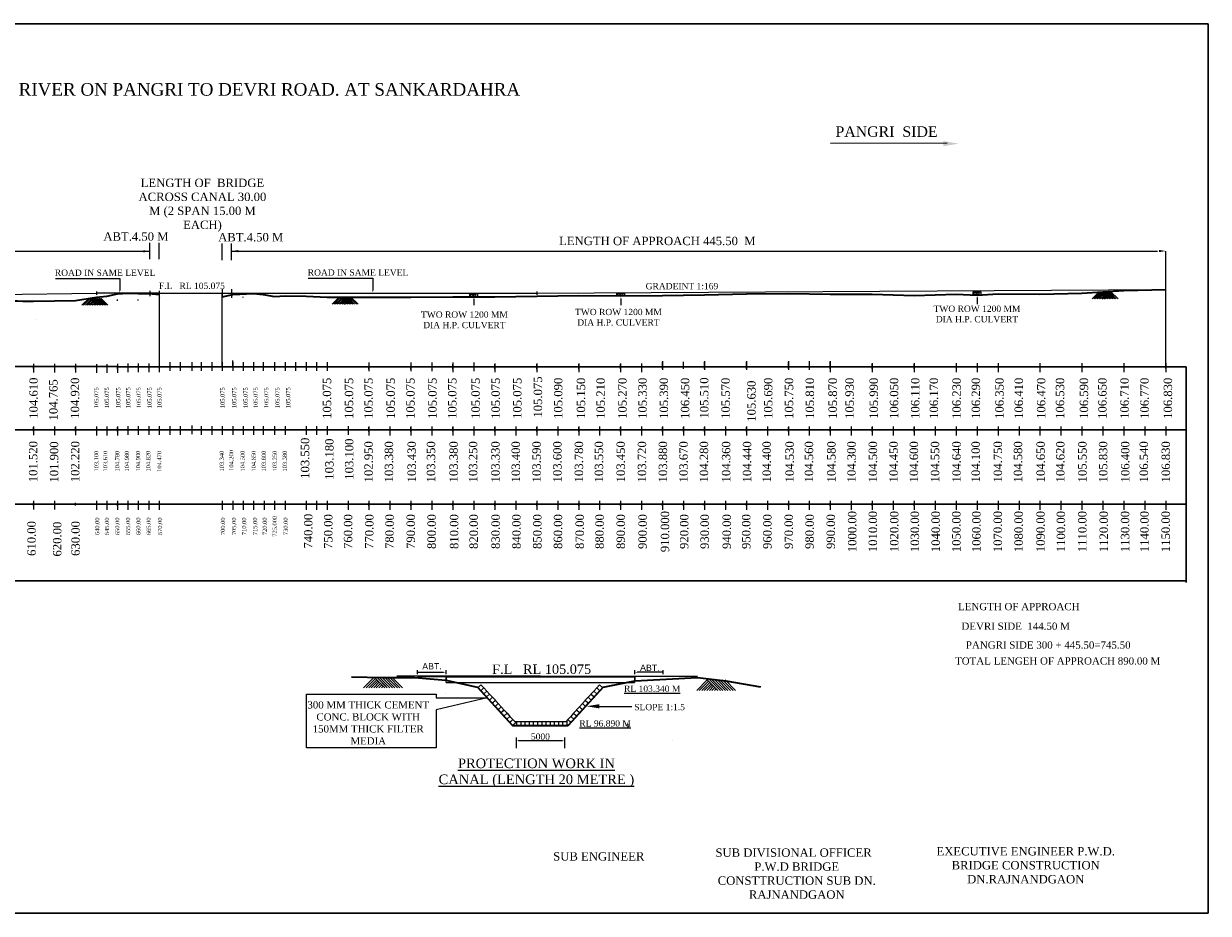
# Model space of a CAD drawing. Header units: millimetres. Extents: x -27872795 to 29991973, y -11755161 to 541449.
# Tile 36 of 37: x 670213 to 1235136, y -2423714 to -1999602. Entities that reach past the tile are written whole.
import ezdxf

# ---------------------------------------------------------------- set-up
doc = ezdxf.new("R2010")
doc.units = ezdxf.units.MM
doc.header["$MEASUREMENT"] = 0
doc.linetypes.add('ACAD_ISO02W100', pattern=[15, 12, -3])
doc.styles.add('Arial', font='arial.ttf')
doc.styles.get("Standard").update_dxf_attribs({"font": 'times.ttf'})

msp = doc.modelspace()

# ---------------------------------------------------------------- linework, layer by layer
at = {"lineweight": 30, "ltscale": 2000}
for p, q in [((1235136, -1999602.6), (4576, -1999602.2)), ((1235136, -1999602.6), (1235136, -2423713.6)), ((86844.6, -2163052.4), (714871.8, -2163052.4)), ((714871.8, -2163122), (1224545.7, -2163122)), ((1224545.7, -2163122), (1224545.7, -2266081)), ((12544.5, -2265190.9), (1224545.7, -2265190.9)), ((438289.5, -2265190.9), (1224545.7, -2265190.9)), ((1150459.5, -2301269.6), (1150459, -2301270.1)), ((1145161.5, -2307433.1), (1145161, -2307432.6)), ((4576, -2423714.1), (1235136, -2423713.6))]:
    msp.add_line(p, q, dxfattribs=at)
at = {"ltscale": 2000}
msp.add_line((1110548.8, -2056560.6), (1054961, -2056638.2), dxfattribs=at)
at = {"lineweight": 25, "ltscale": 2000}
for p, q in [((730393.1, -2111938.1), (730393.1, -2104124.6)), ((734872.3, -2111938.1), (734872.3, -2104124.6)), ((764872.6, -2112273.6), (764872.6, -2104460.1)), ((769351.7, -2112273.6), (769351.7, -2104460.1)), ((430392.6, -2108031.4), (730393.1, -2108031.4)), ((769351.7, -2107981.1), (1210845.4, -2107981.1)), ((1214871.8, -2126756.5), (1214871.8, -2107981.1)), ((685305, -2121041.9), (716065, -2121041.9)), ((716065, -2121041.9), (716065, -2126846.1)), ((805918.5, -2120936.4), (836678.5, -2120936.4)), ((836678.5, -2120936.4), (836678.5, -2126740.6)), ((464871.8, -2131707.4), (704871.8, -2128047.5)), ((704871.8, -2127282.5), (704871.8, -2128812.5)), ((734871.8, -2128047.5), (704871.8, -2128047.5)), ((730371.8, -2126909.5), (730371.8, -2129513.6)), ((734871.8, -2126909.5), (734871.8, -2163122)), ((734872.3, -2128047), (764872.6, -2128047)), ((764872.6, -2126039.5), (764872.6, -2129914.5)), ((764872.6, -2163122), (764872.6, -2128047)), ((764872.6, -2128047), (769372.6, -2128047)), ((769372.6, -2126165.6), (769372.6, -2130229.6)), ((769372.6, -2128047), (914871.8, -2128047)), ((914871.8, -2128047), (1214871.8, -2126292)), ((914871.8, -2127282), (914871.8, -2128812)), ((1214871.8, -2164056.5), (1214871.8, -2126756.5)), ((714871.8, -2131802), (714871.8, -2131125.3)), ((724871.8, -2131512), (724871.8, -2131125.3)), ((735368.7, -2130047), (735368.7, -2130047)), ((735368.7, -2130047), (735368.7, -2130047)), ((764872.6, -2131125.3), (764872.6, -2131125.3)), ((764872.6, -2136098.6), (764872.6, -2131922)), ((774868.7, -2130188), (774868.7, -2129895.3)), ((884860.8, -2130712.9), (884860.8, -2133843.6)), ((955027.8, -2130712.9), (955027.8, -2133843.6)), ((1124871.3, -2130171.4), (1124871.3, -2133302.1)), ((676213, -2140508.6), (676213, -2140508.6)), ((674871.8, -2161779.6), (674871.8, -2165939.6)), ((684871.8, -2161779.6), (684871.8, -2165939.6)), ((694871.8, -2161779.6), (694871.8, -2165939.6)), ((704871.8, -2161849.3), (704871.8, -2166009.3)), ((709871.8, -2161849.3), (709871.8, -2166009.3)), ((714871.8, -2161779.6), (714871.8, -2165939.6)), ((714871.8, -2161849.3), (714871.8, -2166009.3)), ((719871.8, -2161571.3), (719871.8, -2165731.3)), ((724871.8, -2161571.3), (724871.8, -2165731.3)), ((729871.8, -2161571.3), (729871.8, -2165731.3)), ((734871.8, -2161571.3), (734871.8, -2165731.3)), ((739871.8, -2160890.3), (739871.8, -2165050.3)), ((744871.8, -2160890.3), (744871.8, -2165050.3)), ((750368.7, -2160945.6), (750368.7, -2165105.6)), ((754871.8, -2160890.3), (754871.8, -2165050.3)), ((759871.8, -2160890.3), (759871.8, -2165050.3)), ((764871.8, -2160890.3), (764871.8, -2165050.3)), ((769871.8, -2162970.3), (769871.8, -2160182.3)), ((769871.8, -2160890.3), (769871.8, -2165050.3)), ((774871.8, -2160890.3), (774871.8, -2165050.3)), ((779871.8, -2160890.3), (779871.8, -2165050.3)), ((784375.6, -2160952.2), (784375.6, -2165112.2)), ((789871.8, -2160890.3), (789871.8, -2165050.3)), ((794871.8, -2160890.3), (794871.8, -2165050.3)), ((794871.8, -2162970.3), (794871.8, -2162867.3)), ((799871.8, -2160890.3), (799871.8, -2165050.3)), ((804871.8, -2160890.3), (804871.8, -2165050.3)), ((809871.8, -2160890.3), (809871.8, -2165050.3)), ((814871.8, -2160890.3), (814871.8, -2165050.3)), ((834871.8, -2161142.3), (834871.8, -2165302.3)), ((854871.8, -2161142.3), (854871.8, -2165302.3)), ((864871.8, -2161142.3), (864871.8, -2165302.3)), ((874871.8, -2161142.3), (874871.8, -2165302.3)), ((874871.8, -2161631.8), (874871.8, -2165791.8)), ((884871.8, -2161142.3), (884871.8, -2165302.3)), ((894871.8, -2161631.8), (894871.8, -2165791.8)), ((914871.8, -2161631.8), (914871.8, -2165791.8)), ((934871.8, -2161631.8), (934871.8, -2165791.8)), ((954871.8, -2161631.8), (954871.8, -2165791.8)), ((964871.8, -2161631.8), (964871.8, -2165791.8)), ((974871.8, -2160456.8), (974871.8, -2164616.8)), ((974871.8, -2163122), (979371.8, -2163122)), ((994871.8, -2160456.8), (994871.8, -2164616.8)), ((1014871.8, -2160456.8), (1014871.8, -2164616.8)), ((1034871.8, -2160456.8), (1034871.8, -2164616.8)), ((1044871.8, -2160456.8), (1044871.8, -2164616.8)), ((1054871.8, -2160456.8), (1054871.8, -2164616.8)), ((1054871.8, -2161509.3), (1054871.8, -2165669.3)), ((1074871.8, -2161509.3), (1074871.8, -2165669.3)), ((1094871.8, -2161509.3), (1094871.8, -2165669.3)), ((1114871.8, -2161509.3), (1114871.8, -2165669.3)), ((1124871.8, -2161509.3), (1124871.8, -2165669.3)), ((1134871.8, -2161509.3), (1134871.8, -2165669.3)), ((1154871.8, -2161509.3), (1154871.8, -2165669.3)), ((1174871.8, -2161509.3), (1174871.8, -2165669.3)), ((1194871.8, -2161509.3), (1194871.8, -2165669.3)), ((1214871.8, -2161509.3), (1214871.8, -2165669.3)), ((674871.8, -2191635.6), (674871.8, -2195795.6)), ((684871.8, -2191635.6), (684871.8, -2195795.6)), ((694871.8, -2191635.6), (694871.8, -2195795.6)), ((704871.8, -2191705.3), (704871.8, -2195865.3)), ((709871.8, -2191705.3), (709871.8, -2195865.3)), ((714871.8, -2191635.6), (714871.8, -2195795.6)), ((714871.8, -2191705.3), (714871.8, -2195865.3)), ((719871.8, -2191428.3), (719871.8, -2195588.3)), ((724871.8, -2191428.3), (724871.8, -2195588.3)), ((729871.8, -2191428.3), (729871.8, -2195588.3)), ((734871.8, -2191428.3), (734871.8, -2195588.3)), ((739871.8, -2191428.3), (739871.8, -2195588.3)), ((744871.8, -2191428.3), (744871.8, -2195588.3)), ((750319, -2191204.7), (750319, -2195364.7)), ((754871.8, -2191428.3), (754871.8, -2195588.3)), ((759871.8, -2191428.3), (759871.8, -2195588.3)), ((764871.8, -2191428.3), (764871.8, -2195588.3)), ((769871.8, -2191428.3), (769871.8, -2195588.3)), ((774871.8, -2191428.3), (774871.8, -2195588.3)), ((779871.8, -2191428.3), (779871.8, -2195588.3)), ((784381.6, -2191527.1), (784381.6, -2195687.1)), ((789871.8, -2191428.3), (789871.8, -2195588.3)), ((794871.8, -2191428.3), (794871.8, -2195588.3)), ((804871.8, -2191428.3), (804871.8, -2195588.3)), ((809871.8, -2191428.3), (809871.8, -2195588.3)), ((814871.8, -2191428.3), (814871.8, -2195588.3)), ((824871.8, -2191428.3), (824871.8, -2195588.3)), ((834871.8, -2191705.3), (834871.8, -2195865.3)), ((844871.8, -2191705.3), (844871.8, -2195865.3)), ((854871.8, -2191705.3), (854871.8, -2195865.3)), ((864871.8, -2191705.3), (864871.8, -2195865.3)), ((874871.8, -2191705.3), (874871.8, -2195865.3)), ((884871.8, -2191705.3), (884871.8, -2195865.3)), ((894871.8, -2191705.3), (894871.8, -2195865.3)), ((904871.8, -2191705.3), (904871.8, -2195865.3)), ((914871.8, -2191705.3), (914871.8, -2195865.3)), ((924871.8, -2191705.3), (924871.8, -2195865.3)), ((934871.8, -2191705.3), (934871.8, -2195865.3)), ((944871.8, -2191705.3), (944871.8, -2195865.3)), ((954871.8, -2191705.3), (954871.8, -2195865.3)), ((964871.8, -2191705.3), (964871.8, -2195865.3)), ((974871.8, -2191705.3), (974871.8, -2195865.3)), ((984871.8, -2191705.3), (984871.8, -2195865.3)), ((994871.8, -2191705.3), (994871.8, -2195865.3)), ((1004871.8, -2191705.3), (1004871.8, -2195865.3)), ((1014871.8, -2191705.3), (1014871.8, -2195865.3)), ((1024871.8, -2191705.3), (1024871.8, -2195865.3)), ((1034871.8, -2191705.3), (1034871.8, -2195865.3)), ((1044871.8, -2191705.3), (1044871.8, -2195865.3)), ((1054871.8, -2191705.3), (1054871.8, -2195865.3)), ((1064871.8, -2191705.3), (1064871.8, -2195865.3)), ((1074871.8, -2191705.3), (1074871.8, -2195865.3)), ((1084871.8, -2191705.3), (1084871.8, -2195865.3)), ((1094871.8, -2191705.3), (1094871.8, -2195865.3)), ((1104871.8, -2191705.3), (1104871.8, -2195865.3)), ((1114871.8, -2191705.3), (1114871.8, -2195865.3)), ((1124871.8, -2191705.3), (1124871.8, -2195865.3)), ((1134871.8, -2191705.3), (1134871.8, -2195865.3)), ((1144871.8, -2191705.3), (1144871.8, -2195865.3)), ((1154871.8, -2191705.3), (1154871.8, -2195865.3)), ((1164871.8, -2191705.3), (1164871.8, -2195865.3)), ((1174871.8, -2191705.3), (1174871.8, -2195865.3)), ((1184871.8, -2191705.3), (1184871.8, -2195865.3)), ((1194871.8, -2191705.3), (1194871.8, -2195865.3)), ((1204871.8, -2191705.3), (1204871.8, -2195865.3)), ((1214871.8, -2191705.3), (1214871.8, -2195865.3)), ((674871.8, -2227066.1), (674871.8, -2231226.1)), ((684871.8, -2227066.1), (684871.8, -2231226.1)), ((704871.8, -2227135.8), (704871.8, -2231295.8)), ((709871.8, -2227135.8), (709871.8, -2231295.8)), ((714871.8, -2227066.1), (714871.8, -2231226.1)), ((714871.8, -2227135.8), (714871.8, -2231295.8)), ((719871.8, -2227135.8), (719871.8, -2231295.8)), ((724871.8, -2227135.8), (724871.8, -2231295.8)), ((729871.8, -2227135.8), (729871.8, -2231295.8)), ((734871.8, -2227135.8), (734871.8, -2231295.8)), ((764871.8, -2227135.8), (764871.8, -2231295.8)), ((769871.8, -2227135.8), (769871.8, -2231295.8)), ((774871.8, -2227135.8), (774871.8, -2231295.8)), ((779871.8, -2227135.8), (779871.8, -2231295.8)), ((784871.8, -2227135.8), (784871.8, -2231295.8)), ((789871.8, -2227135.8), (789871.8, -2231295.8)), ((794871.8, -2227135.8), (794871.8, -2231295.8)), ((804871.8, -2227135.8), (804871.8, -2231295.8)), ((809871.8, -2227135.8), (809871.8, -2231295.8)), ((814871.8, -2227135.8), (814871.8, -2231295.8)), ((824871.8, -2227135.8), (824871.8, -2231295.8)), ((834871.8, -2227135.8), (834871.8, -2231295.8)), ((844871.8, -2227135.8), (844871.8, -2231295.8)), ((854871.8, -2227135.8), (854871.8, -2231295.8)), ((864871.8, -2227135.8), (864871.8, -2231295.8)), ((864871.8, -2227135.8), (864871.8, -2231295.8)), ((864871.8, -2227135.8), (864871.8, -2231295.8)), ((874871.8, -2227135.8), (874871.8, -2231295.8)), ((884871.8, -2227135.8), (884871.8, -2231295.8)), ((894871.8, -2227135.8), (894871.8, -2231295.8)), ((904871.8, -2227135.8), (904871.8, -2231295.8)), ((914871.8, -2227135.8), (914871.8, -2231295.8)), ((924871.8, -2227135.8), (924871.8, -2231295.8)), ((934871.8, -2227135.8), (934871.8, -2231295.8)), ((944871.8, -2227135.8), (944871.8, -2231295.8)), ((954871.8, -2227135.8), (954871.8, -2231295.8)), ((964871.8, -2227135.8), (964871.8, -2231295.8)), ((964871.8, -2227135.8), (964871.8, -2231295.8)), ((974871.8, -2227135.8), (974871.8, -2231295.8)), ((984871.8, -2227135.8), (984871.8, -2231295.8)), ((994871.8, -2227135.8), (994871.8, -2231295.8)), ((1004871.8, -2227135.8), (1004871.8, -2231295.8)), ((1014871.8, -2227135.8), (1014871.8, -2231295.8)), ((1024871.8, -2227135.8), (1024871.8, -2231295.8)), ((1034871.8, -2227135.8), (1034871.8, -2231295.8)), ((1044871.8, -2227135.8), (1044871.8, -2231295.8)), ((1054871.8, -2227135.8), (1054871.8, -2231295.8)), ((1064871.8, -2227135.8), (1064871.8, -2231295.8)), ((1074871.8, -2227135.8), (1074871.8, -2231295.8)), ((1084871.8, -2227135.8), (1084871.8, -2231295.8)), ((1094871.8, -2227135.8), (1094871.8, -2231295.8)), ((1104871.8, -2227135.8), (1104871.8, -2231295.8)), ((1114871.8, -2227135.8), (1114871.8, -2231295.8)), ((1124871.8, -2227135.8), (1124871.8, -2231295.8)), ((1134871.8, -2227135.8), (1134871.8, -2231295.8)), ((1134871.8, -2227135.8), (1134871.8, -2231295.8)), ((1144871.8, -2227135.8), (1144871.8, -2231295.8)), ((1154871.8, -2227135.8), (1154871.8, -2231295.8)), ((1164871.8, -2227135.8), (1164871.8, -2231295.8)), ((1174871.8, -2227135.8), (1174871.8, -2231295.8)), ((1184871.8, -2227135.8), (1184871.8, -2231295.8)), ((1194871.8, -2227135.8), (1194871.8, -2231295.8)), ((1204871.8, -2227135.8), (1204871.8, -2231295.8)), ((1214871.8, -2227135.8), (1214871.8, -2231295.8)), ((916615.9, -2310693.4), (848185, -2310693.4)), ((871615.9, -2310693.4), (871562.2, -2310693.4)), ((871562.2, -2310693.4), (871562.2, -2310693.4)), ((871585.9, -2310693.4), (961586.7, -2310693.4)), ((871615.9, -2310693.4), (975169.5, -2310693.4)), ((961615.9, -2310693.4), (961669.5, -2310693.4)), ((961669.5, -2310693.4), (961669.5, -2310693.4)), ((871585.9, -2319018.4), (871548.4, -2319018.4)), ((961586.7, -2319928.1), (961586.7, -2319928.1)), ((961645.9, -2319018.4), (961683.4, -2319018.4)), ((944497, -2325089.1), (960165.9, -2325089.1)), ((904301.9, -2332227.1), (929156.5, -2332227.1)), ((905236.5, -2332227.1), (905236.5, -2334227.1)), ((907236.5, -2332227.1), (907236.5, -2334227.1)), ((907236.5, -2332227.1), (907236.5, -2334227.1)), ((909236.5, -2332227.1), (909236.5, -2334227.1)), ((909236.5, -2332227.1), (909236.5, -2334227.1)), ((911236.5, -2332227.1), (911236.5, -2334227.1)), ((911236.5, -2332227.1), (911236.5, -2334227.1)), ((913236.5, -2332227.1), (913236.5, -2334227.1)), ((913236.5, -2332227.1), (913236.5, -2334227.1)), ((915236.5, -2332227.1), (915236.5, -2334227.1)), ((915236.5, -2332227.1), (915236.5, -2334227.1)), ((917236.5, -2332227.1), (917236.5, -2334227.1)), ((917236.5, -2332227.1), (917236.5, -2334227.1)), ((919236.5, -2332227.1), (919236.5, -2334227.1)), ((919236.5, -2332227.1), (919236.5, -2334227.1)), ((921236.5, -2332227.1), (921236.5, -2334227.1)), ((921236.5, -2332227.1), (921236.5, -2334227.1)), ((923236.5, -2332227.1), (923236.5, -2334227.1)), ((923236.5, -2332227.1), (923236.5, -2334227.1)), ((925196.5, -2332227.1), (925196.5, -2334227.1)), ((925236.5, -2332227.1), (925236.5, -2334227.1)), ((925236.5, -2332227.1), (925236.5, -2334227.1)), ((927156.5, -2332227.1), (927156.5, -2334227.1)), ((927196.5, -2332227.1), (927196.5, -2334227.1)), ((929156.5, -2332227.1), (929156.5, -2334227.1)), ((906132.5, -2334251.1), (908132.5, -2334251.1)), ((908132.5, -2334251.1), (910132.5, -2334251.1)), ((910132.5, -2334251.1), (912132.5, -2334251.1)), ((912132.5, -2334251.1), (914132.5, -2334251.1)), ((914132.5, -2334251.1), (916132.5, -2334251.1)), ((916132.5, -2334251.1), (918132.5, -2334251.1)), ((918132.5, -2334251.1), (920132.5, -2334251.1)), ((920132.5, -2334251.1), (922132.5, -2334251.1)), ((922132.5, -2334251.1), (924132.5, -2334251.1)), ((924132.5, -2334251.1), (926132.5, -2334251.1)), ((926132.5, -2334251.1), (927031.7, -2334251.1)), ((905123.2, -2339826.6), (905123.2, -2344947.6)), ((906123.2, -2341355.6), (927132.5, -2341355.6)), ((928132.5, -2339826.6), (928132.5, -2344947.6))]:
    msp.add_line(p, q, dxfattribs=at)
at = {"lineweight": 35, "ltscale": 2000}
for p, q in [((704871.8, -2129952.4), (709871.8, -2129442.4)), ((709871.8, -2129442.4), (714871.8, -2128342)), ((714871.8, -2128342), (719871.8, -2128142)), ((719871.8, -2128142), (724871.8, -2128222)), ((724871.8, -2128222), (729871.8, -2128222)), ((729871.8, -2128222), (734871.8, -2128652)), ((764872.6, -2129782), (769871.8, -2128770.3)), ((769871.8, -2128770.3), (779871.8, -2128272)), ((779871.8, -2128272), (784375.6, -2128782.2)), ((784375.6, -2128782.2), (789871.8, -2129720.3)), ((789871.8, -2129720.3), (794871.8, -2129287.3)), ((794871.8, -2129287.3), (804871.8, -2129572)), ((804871.8, -2129572), (814871.8, -2129942)), ((894871.8, -2129842.3), (914871.8, -2129532)), ((914871.8, -2129532), (934871.8, -2129221.8)), ((934871.8, -2129221.8), (954871.8, -2129387.3)), ((954871.8, -2129387.3), (974871.8, -2129242)), ((974871.8, -2129242), (994871.8, -2128842)), ((994871.8, -2128842), (1014871.8, -2128397.3)), ((1014871.8, -2128397.3), (1034871.8, -2128170.8)), ((1034871.8, -2128170.8), (1054871.8, -2128494.8)), ((1054871.8, -2128494.8), (1074871.8, -2128622)), ((1074871.8, -2128622), (1094871.8, -2129153.3)), ((1094871.8, -2129153.3), (1114871.8, -2128482)), ((1114871.8, -2128482), (1124871.8, -2129022)), ((1124871.8, -2129022), (1134871.8, -2128372)), ((1134871.8, -2128372), (1154871.8, -2128472)), ((1154871.8, -2128472), (1174871.8, -2128039.3)), ((1174871.8, -2128039.3), (1194871.8, -2126722)), ((1194871.8, -2126722), (1214871.8, -2126292)), ((674871.8, -2131874.9), (694871.8, -2131532.4)), ((694871.8, -2131532.4), (704871.8, -2129952.4)), ((814871.8, -2129942), (834871.8, -2129942)), ((834871.8, -2129942), (854871.8, -2129942)), ((854871.8, -2129942), (874871.8, -2129842.3)), ((874871.8, -2129842.3), (894871.8, -2129842.3)), ((826584.4, -2310978.4), (841584.4, -2311218.4)), ((841584.4, -2311218.4), (856584.4, -2311218.4)), ((856584.4, -2311218.4), (871584.4, -2312508.4)), ((871584.4, -2312508.4), (886584.4, -2315898.4)), ((886584.4, -2315898.4), (903252.2, -2334227.1)), ((946584.4, -2315898.4), (929916.6, -2334227.1)), ((946584.4, -2315898.4), (929916.6, -2334227.1)), ((946584.4, -2315898.4), (961582, -2312863.1)), ((961582, -2312863.1), (991582, -2311368.4)), ((991582, -2311368.4), (1005093.6, -2312898.9)), ((1005093.6, -2312898.9), (1021582, -2315713.1)), ((903252.2, -2334227.1), (907236.5, -2334227.1)), ((904370.7, -2334227.1), (929916.6, -2334227.1)), ((907236.5, -2334227.1), (909236.5, -2334227.1)), ((909236.5, -2334227.1), (911236.5, -2334227.1)), ((911236.5, -2334227.1), (913236.5, -2334227.1)), ((913236.5, -2334227.1), (915236.5, -2334227.1)), ((915236.5, -2334227.1), (917236.5, -2334227.1)), ((917236.5, -2334227.1), (919236.5, -2334227.1)), ((919236.5, -2334227.1), (921236.5, -2334227.1)), ((921236.5, -2334227.1), (923236.5, -2334227.1)), ((923236.5, -2334227.1), (925236.5, -2334227.1)), ((925236.5, -2334227.1), (927236.5, -2334227.1))]:
    msp.add_line(p, q, dxfattribs=at)
at = {"color": 5, "lineweight": 25, "ltscale": 2000}
for p, q in [((734872.3, -2128047), (734871.8, -2128047.5)), ((871585.9, -2310693.4), (871584.4, -2310694.9)), ((961586.7, -2310693.4), (991608.2, -2310693.4))]:
    msp.add_line(p, q, dxfattribs=at)
for p, q in [((1179701.3, -2130841.5), (1183060.5, -2127482.3)), ((1180510, -2130841.5), (1183464.9, -2127886.6)), ((1181318.7, -2130841.5), (1183869.2, -2128291)), ((1182127.4, -2130841.5), (1184273.6, -2128695.3)), ((1182936.1, -2130841.5), (1184677.9, -2129099.7)), ((1183060.5, -2127482.3), (1186419.8, -2130841.5)), ((1183744.8, -2130841.5), (1185082.3, -2129504)), ((1183869.2, -2127482.3), (1187228.5, -2130841.5)), ((1184677.9, -2127482.3), (1188037.2, -2130841.5)), ((1185486.6, -2127482.3), (1188845.9, -2130841.5)), ((1186295.3, -2127482.3), (1189654.6, -2130841.5)), ((1187104, -2127482.3), (1190463.3, -2130841.5)), ((1187912.7, -2127482.3), (1191272, -2130841.5)), ((1188721.4, -2127482.3), (1192080.7, -2130841.5)), ((698001.8, -2133764), (701361, -2130404.8)), ((698810.5, -2133764), (701765.4, -2130809.1)), ((699619.2, -2133764), (702169.7, -2131213.5)), ((700427.9, -2133764), (702574.1, -2131617.8)), ((701236.6, -2133764), (702978.4, -2132022.2)), ((701361, -2130404.8), (704720.3, -2133764)), ((702045.3, -2133764), (703382.8, -2132426.5)), ((702169.7, -2130404.8), (705529, -2133764)), ((702854, -2133764), (703787.1, -2132830.9)), ((702978.4, -2130404.8), (706337.7, -2133764)), ((703662.7, -2133764), (704191.5, -2133235.2)), ((703787.1, -2130404.8), (707146.4, -2133764)), ((704595.8, -2130404.8), (707955.1, -2133764)), ((705404.5, -2130404.8), (708763.8, -2133764)), ((706213.2, -2130404.8), (709572.5, -2133764)), ((707021.9, -2130404.8), (710381.2, -2133764)), ((817274.3, -2133292.5), (820633.5, -2129933.3)), ((818083, -2133292.5), (821037.9, -2130337.6)), ((818891.7, -2133292.5), (821442.2, -2130742)), ((819700.4, -2133292.5), (821846.6, -2131146.3)), ((820509.1, -2133292.5), (822250.9, -2131550.7)), ((820633.5, -2129933.3), (823992.8, -2133292.5)), ((821317.8, -2133292.5), (822655.3, -2131955)), ((821442.2, -2129933.3), (824801.5, -2133292.5)), ((822126.5, -2133292.5), (823059.6, -2132359.4)), ((822250.9, -2129933.3), (825610.2, -2133292.5)), ((822935.2, -2133292.5), (823464, -2132763.7)), ((823059.6, -2129933.3), (826418.9, -2133292.5)), ((823868.3, -2129933.3), (827227.6, -2133292.5)), ((824677, -2129933.3), (828036.3, -2133292.5)), ((825485.7, -2129933.3), (828845, -2133292.5)), ((826294.4, -2129933.3), (829653.7, -2133292.5)), ((1184553.5, -2130841.5), (1185486.6, -2129908.4)), ((1185362.2, -2130841.5), (1185891, -2130312.7)), ((674871.8, -2164023.6), (674871.8, -2162750.1)), ((674871.8, -2164031.6), (674871.8, -2162758.1)), ((694871.8, -2164023.6), (694871.8, -2162750.1)), ((694871.8, -2164191.6), (694871.8, -2162918.1)), ((714871.8, -2164023.6), (714871.8, -2162750.1)), ((714871.8, -2164093.3), (714871.8, -2162819.8)), ((714871.8, -2164191.6), (714871.8, -2162918.1)), ((714871.8, -2164261.3), (714871.8, -2162987.8)), ((834871.8, -2164261.3), (834871.8, -2162987.8)), ((854871.8, -2164261.3), (854871.8, -2162987.8)), ((874871.8, -2163157.3), (874871.8, -2161883.8)), ((874871.8, -2163875.8), (874871.8, -2162602.3)), ((874871.8, -2164261.3), (874871.8, -2162987.8)), ((894871.8, -2163157.3), (894871.8, -2161883.8)), ((894871.8, -2163875.8), (894871.8, -2162602.3)), ((894871.8, -2164261.3), (894871.8, -2162987.8)), ((914871.8, -2163157.3), (914871.8, -2161883.8)), ((914871.8, -2163875.8), (914871.8, -2162602.3)), ((914871.8, -2164261.3), (914871.8, -2162987.8)), ((934871.8, -2163157.3), (934871.8, -2161883.8)), ((934871.8, -2163875.8), (934871.8, -2162602.3)), ((934871.8, -2164261.3), (934871.8, -2162987.8)), ((954871.8, -2163197.3), (954871.8, -2161923.8)), ((954871.8, -2163875.8), (954871.8, -2162602.3)), ((954871.8, -2164110.8), (954871.8, -2162837.3)), ((974871.8, -2162022.3), (974871.8, -2160748.8)), ((974871.8, -2162700.8), (974871.8, -2161427.3)), ((974871.8, -2164110.8), (974871.8, -2162837.3)), ((984871.8, -2162022.3), (984871.8, -2160748.8)), ((984871.8, -2162700.8), (984871.8, -2161427.3)), ((984871.8, -2164110.8), (984871.8, -2162837.3)), ((994871.8, -2162022.3), (994871.8, -2160748.8)), ((994871.8, -2162700.8), (994871.8, -2161427.3)), ((994871.8, -2164110.8), (994871.8, -2162837.3)), ((1014871.8, -2162022.3), (1014871.8, -2160748.8)), ((1014871.8, -2162700.8), (1014871.8, -2161427.3)), ((1014871.8, -2164110.8), (1014871.8, -2162837.3)), ((1034871.8, -2162022.3), (1034871.8, -2160748.8)), ((1034871.8, -2162700.8), (1034871.8, -2161427.3)), ((1034871.8, -2164110.8), (1034871.8, -2162837.3)), ((1054871.8, -2162022.3), (1054871.8, -2160748.8)), ((1054871.8, -2162700.8), (1054871.8, -2161427.3)), ((1054871.8, -2163074.8), (1054871.8, -2161801.3)), ((1054871.8, -2163753.3), (1054871.8, -2162479.8)), ((1054871.8, -2164110.8), (1054871.8, -2162837.3)), ((1074871.8, -2163074.8), (1074871.8, -2161801.3)), ((1074871.8, -2163753.3), (1074871.8, -2162479.8)), ((1074871.8, -2164110.8), (1074871.8, -2162837.3)), ((1094871.8, -2163074.8), (1094871.8, -2161801.3)), ((1094871.8, -2163753.3), (1094871.8, -2162479.8)), ((1094871.8, -2164110.8), (1094871.8, -2162837.3)), ((674871.8, -2193161.1), (674871.8, -2191887.6)), ((694871.8, -2193161.1), (694871.8, -2191887.6)), ((714871.8, -2193161.1), (714871.8, -2191887.6)), ((674871.8, -2193879.6), (674871.8, -2192606.1)), ((694871.8, -2193879.6), (694871.8, -2192606.1)), ((714871.8, -2193230.8), (714871.8, -2191957.3)), ((714871.8, -2193879.6), (714871.8, -2192606.1)), ((714871.8, -2193949.3), (714871.8, -2192675.8)), ((834871.8, -2193230.8), (834871.8, -2191957.3)), ((834871.8, -2193949.3), (834871.8, -2192675.8)), ((854871.8, -2193230.8), (854871.8, -2191957.3)), ((854871.8, -2193949.3), (854871.8, -2192675.8)), ((874871.8, -2193230.8), (874871.8, -2191957.3)), ((874871.8, -2193949.3), (874871.8, -2192675.8)), ((894871.8, -2193230.8), (894871.8, -2191957.3)), ((894871.8, -2193949.3), (894871.8, -2192675.8)), ((914871.8, -2193230.8), (914871.8, -2191957.3)), ((914871.8, -2193949.3), (914871.8, -2192675.8)), ((934871.8, -2193230.8), (934871.8, -2191957.3)), ((934871.8, -2193949.3), (934871.8, -2192675.8)), ((954871.8, -2193270.8), (954871.8, -2191997.3)), ((954871.8, -2193949.3), (954871.8, -2192675.8)), ((974871.8, -2193270.8), (974871.8, -2191997.3)), ((974871.8, -2193949.3), (974871.8, -2192675.8)), ((984871.8, -2193270.8), (984871.8, -2191997.3)), ((984871.8, -2193949.3), (984871.8, -2192675.8)), ((994871.8, -2193270.8), (994871.8, -2191997.3)), ((994871.8, -2193949.3), (994871.8, -2192675.8)), ((1014871.8, -2193270.8), (1014871.8, -2191997.3)), ((1014871.8, -2193949.3), (1014871.8, -2192675.8)), ((1034871.8, -2193270.8), (1034871.8, -2191997.3)), ((1034871.8, -2193949.3), (1034871.8, -2192675.8)), ((1054871.8, -2193270.8), (1054871.8, -2191997.3)), ((1054871.8, -2193949.3), (1054871.8, -2192675.8)), ((1074871.8, -2193270.8), (1074871.8, -2191997.3)), ((1074871.8, -2193949.3), (1074871.8, -2192675.8)), ((1094871.8, -2193270.8), (1094871.8, -2191997.3)), ((1094871.8, -2193949.3), (1094871.8, -2192675.8)), ((674871.8, -2229310.1), (674871.8, -2228036.6)), ((694871.8, -2229310.1), (694871.8, -2228036.6)), ((714871.8, -2229310.1), (714871.8, -2228036.6)), ((714871.8, -2229379.8), (714871.8, -2228106.3)), ((834871.8, -2229379.8), (834871.8, -2228106.3)), ((854871.8, -2229379.8), (854871.8, -2228106.3)), ((874871.8, -2229379.8), (874871.8, -2228106.3)), ((894871.8, -2229379.8), (894871.8, -2228106.3)), ((914871.8, -2229379.8), (914871.8, -2228106.3)), ((934871.8, -2229379.8), (934871.8, -2228106.3)), ((954871.8, -2229379.8), (954871.8, -2228106.3)), ((974871.8, -2229379.8), (974871.8, -2228106.3)), ((984871.8, -2229379.8), (984871.8, -2228106.3)), ((994871.8, -2229379.8), (994871.8, -2228106.3)), ((1014871.8, -2229379.8), (1014871.8, -2228106.3)), ((1034871.8, -2229379.8), (1034871.8, -2228106.3)), ((1054871.8, -2229379.8), (1054871.8, -2228106.3)), ((1074871.8, -2229379.8), (1074871.8, -2228106.3)), ((1094871.8, -2229379.8), (1094871.8, -2228106.3)), ((832309.3, -2316206.5), (837348.1, -2311167.6)), ((833522.3, -2316206.5), (837954.7, -2311774.1)), ((834735.4, -2316206.5), (838561.2, -2312380.7)), ((835948.4, -2316206.5), (839167.7, -2312987.2)), ((837161.5, -2316206.5), (839774.2, -2313593.7)), ((837348.1, -2311167.6), (842387, -2316206.5)), ((838374.5, -2316206.5), (840380.8, -2314200.2)), ((838561.2, -2311167.6), (842993.5, -2315599.9)), ((838561.2, -2311167.6), (843600, -2316206.5)), ((839587.6, -2316206.5), (840987.3, -2314806.8)), ((839774.2, -2311167.6), (844813.1, -2316206.5)), ((840800.6, -2316206.5), (841593.8, -2315413.3)), ((840987.3, -2311167.6), (846026.1, -2316206.5)), ((842200.3, -2311167.6), (847239.2, -2316206.5)), ((843413.4, -2311167.6), (848452.2, -2316206.5)), ((844626.4, -2311167.6), (849665.3, -2316206.5)), ((845839.5, -2311167.6), (850878.3, -2316206.5)), ((871622.2, -2310693.4), (858062.2, -2310693.4)), ((871615.9, -2313618.4), (871615.9, -2310693.4)), ((961609.5, -2310693.4), (975169.5, -2310693.4)), ((961615.9, -2313618.4), (961615.9, -2310693.4)), ((961645.9, -2313618.4), (961645.9, -2310693.4)), ((991149.2, -2317511.6), (996188.1, -2312472.8)), ((992362.3, -2317511.6), (996794.6, -2313079.3)), ((993575.3, -2317511.6), (997401.1, -2313685.8)), ((994788.4, -2317511.6), (998007.7, -2314292.4)), ((996001.4, -2317511.6), (998614.2, -2314898.9)), ((996188.1, -2312472.8), (1001226.9, -2317511.6)), ((997214.5, -2317511.6), (999220.7, -2315505.4)), ((997401.1, -2312472.8), (1001833.5, -2316905.1)), ((997401.1, -2312472.8), (1002440, -2317511.6)), ((998427.5, -2317511.6), (999827.2, -2316111.9)), ((998614.2, -2312472.8), (1003653, -2317511.6)), ((999827.2, -2312472.8), (1004866.1, -2317511.6)), ((1001040.3, -2312472.8), (1006079.1, -2317511.6)), ((1002253.3, -2312472.8), (1007292.2, -2317511.6)), ((1003466.4, -2312472.8), (1008505.2, -2317511.6)), ((1004679.4, -2312472.8), (1009718.3, -2317511.6)), ((999640.6, -2317511.6), (1000433.8, -2316718.5)), ((958369.5, -2333316.2), (958369.5, -2335035.5)), ((979668, -2341428.4), (979669.5, -2341426.9))]:
    msp.add_line(p, q)
at = {"color": 2, "lineweight": 25, "ltscale": 2000}
for p, q in [((1214871.8, -2163122), (1214871.8, -2126292)), ((769871.8, -2163122), (769871.8, -2163087)), ((789871.8, -2163122), (789871.8, -2163018.8)), ((866946, -2321056), (891239.2, -2321017)), ((891239.2, -2321017), (866946, -2326695.6))]:
    msp.add_line(p, q, dxfattribs=at)
at = {"ltscale": 2}
for p, q in [((858062.2, -2309733.7), (858062.2, -2307814.2)), ((858062.2, -2308773.9), (870272.2, -2308773.9)), ((871622.2, -2309733.7), (871622.2, -2307814.2)), ((961609.5, -2309733.7), (961609.5, -2307814.2)), ((975169.5, -2308773.9), (962959.5, -2308773.9)), ((975169.5, -2309733.7), (975169.5, -2307814.2))]:
    msp.add_line(p, q, dxfattribs=at)
at = {"lineweight": 25, "ltscale": 0.2}
for p, q in [((871548.4, -2310918.4), (858062.2, -2310918.4)), ((871615.9, -2310918.4), (961548.4, -2310918.4)), ((871615.9, -2313618.4), (961548.4, -2313618.4))]:
    msp.add_line(p, q, dxfattribs=at)
at = {"linetype": 'ACAD_ISO02W100', "lineweight": 25, "ltscale": 200}
for p, q in [((871615.9, -2310693.4), (871615.9, -2313618.4)), ((961615.9, -2310693.4), (961615.9, -2313618.4))]:
    msp.add_line(p, q, dxfattribs=at)
at = {"lineweight": 25, "ltscale": 2000}
for points in [[(882939.5, -2128288.6), (886575.5, -2128288.6), (886575.5, -2129808.6), (882939.5, -2129808.6)], [(953106.5, -2128040.6), (956742.5, -2128040.6), (956742.5, -2129560.6), (953106.5, -2129560.6)], [(1122950, -2127499.1), (1126586, -2127499.1), (1126586, -2129019.1), (1122950, -2129019.1)], [(886817.1, -2316147.4), (888287.5, -2314791.7), (889643.2, -2316262), (888172.9, -2317617.8)], [(946351.6, -2316147.4), (944881.2, -2314791.7), (943525.5, -2316262), (944995.8, -2317617.8)], [(888255.6, -2317621.9), (889726, -2316266.2), (891081.7, -2317736.5), (889611.4, -2319092.3)], [(889597.6, -2319120.4), (891068, -2317764.7), (892423.7, -2319235), (890953.4, -2320590.8)], [(890939.1, -2320578.9), (892409.5, -2319223.2), (893765.2, -2320693.5), (892294.9, -2322049.3)], [(892320.1, -2322037.9), (893790.5, -2320682.2), (895146.2, -2322152.5), (893675.9, -2323508.3)], [(940848.6, -2322037.9), (939378.2, -2320682.2), (938022.5, -2322152.5), (939492.8, -2323508.3)], [(942229.6, -2320578.9), (940759.2, -2319223.2), (939403.5, -2320693.5), (940873.8, -2322049.3)], [(943571.1, -2319120.4), (942100.7, -2317764.7), (940745, -2319235), (942215.3, -2320590.8)], [(944957.6, -2317655.4), (943487.2, -2316299.7), (942131.5, -2317770), (943601.8, -2319125.8)], [(893701.6, -2323575.4), (895172, -2322219.7), (896527.7, -2323690), (895057.4, -2325045.8)], [(895068.6, -2325117.9), (896539, -2323762.2), (897894.7, -2325232.5), (896424.4, -2326588.3)], [(896436.1, -2326639.4), (897906.5, -2325283.7), (899262.2, -2326754), (897791.9, -2328109.8)], [(897896.6, -2328191.9), (899367, -2326836.2), (900722.7, -2328306.5), (899252.4, -2329662.3)], [(935272.1, -2328191.9), (933801.7, -2326836.2), (932446, -2328306.5), (933916.3, -2329662.3)], [(936732.6, -2326639.4), (935262.2, -2325283.7), (933906.5, -2326754), (935376.8, -2328109.8)], [(938100.1, -2325117.9), (936629.7, -2323762.2), (935274, -2325232.5), (936744.3, -2326588.3)], [(939467.1, -2323575.4), (937996.7, -2322219.7), (936641, -2323690), (938111.3, -2325045.8)], [(899242.6, -2329706.9), (900713, -2328351.2), (902068.7, -2329821.5), (900598.4, -2331177.3)], [(900613.6, -2331198.9), (902084, -2329843.2), (903439.7, -2331313.5), (901969.4, -2332669.3)], [(902008.6, -2332690.4), (903479, -2331334.7), (904834.7, -2332805), (903364.4, -2334160.8)], [(932555.1, -2331198.9), (931084.7, -2329843.2), (929729, -2331313.5), (931199.3, -2332669.3)], [(933926.1, -2329706.9), (932455.7, -2328351.2), (931100, -2329821.5), (932570.3, -2331177.3)]]:
    msp.add_lwpolyline(points, close=True, dxfattribs=at)
at = {"lineweight": 30}
for points in [[(12544.5, -2193173.2), (714871.8, -2193173.2)], [(714871.8, -2193242.9), (1224545.7, -2193242.9)], [(12544.5, -2228603.7), (714871.8, -2228603.7)], [(714871.8, -2228673.4), (1224545.7, -2228673.4)]]:
    msp.add_lwpolyline(points, dxfattribs=at)
at = {"lineweight": 25, "ltscale": 2000}
for points in [[(866946, -2326695.6), (866946, -2344800.1), (805036.5, -2344800.1), (805036.5, -2319300.6), (866946, -2319300.6), (866946, -2321056)], [(929156.5, -2333563.4), (929804.3, -2334160.8), (931160.1, -2332690.4), (929689.7, -2331334.7), (928866.8, -2332227.1)]]:
    msp.add_lwpolyline(points, dxfattribs=at)
for centre in [(883848.5, -2129087.6), (885281, -2129043.6), (954015.5, -2128839.6), (955448, -2128795.6), (1123859, -2128298.1), (1125291.5, -2128254.1)]:
    msp.add_circle(centre, 500, dxfattribs=at)
at = {"lineweight": 35, "ltscale": 2000}
msp.add_open_spline([(544871.8, -2134859.2), (548217.8, -2134328.2), (557992.5, -2132719.2), (574935, -2133854.1), (594850.9, -2132226.9), (614868.9, -2131533.8), (634871.4, -2131719.4), (654819.6, -2131669.6), (668102.5, -2131805.3), (674871.8, -2131874.9)], degree=3, knots=[70030.64901622, 70030.64901622, 70030.64901622, 70030.64901622, 80239.93507775, 100240.46441091, 120264.1910314, 140276.51651498, 160276.51651498, 180276.51664284, 200119.69623881, 200119.69623881, 200119.69623881, 200119.69623881], dxfattribs=at)
at = {"ltscale": 2000}
for points in [[(1108761.6, -2058003.4), (1108761.6, -2055550.1), (1116121.6, -2056776.8)], [(727247.8, -2108626.2), (727247.8, -2107559.6), (730447.8, -2108092.9)], [(772510.5, -2107510.1), (772510.5, -2108576.7), (769310.5, -2108043.4)], [(1211671.8, -2108514.5), (1211671.8, -2107447.8), (1214871.8, -2107981.1)], [(944719.2, -2324000.5), (944719.2, -2326033.7), (938619.6, -2325017.1)]]:
    msp.add_solid(points, dxfattribs=at)
at = {"lineweight": 25, "ltscale": 2000}
for points in [[(715832.9, -2126829.2), (716216.3, -2126829.2), (716024.6, -2127979.2)], [(836446.4, -2126723.7), (836829.8, -2126723.7), (836638.1, -2127873.7)], [(885058.2, -2130899.5), (884674.9, -2130899.5), (884866.5, -2129749.5)], [(955225.2, -2130899.5), (954841.9, -2130899.5), (955033.5, -2129749.5)], [(1125068.7, -2130358), (1124685.4, -2130358), (1124877, -2129208)], [(906123.2, -2341189), (906123.2, -2341522.3), (905123.2, -2341355.6)], [(927132.5, -2341189), (927132.5, -2341522.3), (928132.5, -2341355.6)]]:
    msp.add_solid(points, dxfattribs=at)
at = {"ltscale": 2}
for points in [[(859455.7, -2308548.9), (859455.7, -2308998.9), (858105.7, -2308773.9)], [(870272.2, -2308548.9), (870272.2, -2308998.9), (871622.2, -2308773.9)], [(962959.5, -2308548.9), (962959.5, -2308998.9), (961609.5, -2308773.9)], [(973776, -2308548.9), (973776, -2308998.9), (975126, -2308773.9)]]:
    msp.add_solid(points, dxfattribs=at)

# ---------------------------------------------------------------- texts
for s, p in [('ROAD IN SAME LEVEL ', (685062.8, -2119823.4)), ('ROAD IN SAME LEVEL ', (805676.3, -2119717.9)), ('GRADEINT 1:169', (966817.3, -2126220.9))]:
    msp.add_text(s, height=3000).set_placement(p)
for s, insert, char_height, width, attachment_point in [('\\pt4.68e+005;L- SECTION  OF APPROACH  ROAD OF THE BRIDGE ACROSS SHIVNATH RIVER ON PANGRI TO DEVRI ROAD. AT SANKARDAHRA', (363671, -2027917.6), 6000, 541629.553, 1), ('PANGRI  SIDE', (1057354.6, -2048549.6), 5000, 276358.023, 1), ('LENGTH OF  BRIDGE ACROSS CANAL 30.00 M (2 SPAN 15.00 M EACH)', (755455.6, -2073473.5), 4000, 67241.507, 2), ('ABT.4.50 M', (723733.1, -2099057), 4000, 30573.787, 2), ('ABT.4.50 M', (778475.1, -2099391), 4000, 30573.787, 2), ('LENGTH OF APPROACH 445.50  M', (972379.5, -2101175.8), 4000, 99296.239, 2), ('F.L   RL 105.075 ', (750421.4, -2123065.7), 3000, 41726.63, 2), ('TWO ROW 1200 MM DIA H.P. CULVERT', (1124831.1, -2133983.4), 3000, 48833.486, 2), ('TWO ROW 1200 MM DIA H.P. CULVERT', (880381.1, -2136768.4), 3000, 48833.486, 2), ('TWO ROW 1200 MM DIA H.P. CULVERT', (953840.6, -2135536.4), 3000, 48833.486, 2), ('LENGTH OF APPROACH ', (1144754.8, -2275767.5), 3450, 70319.71, 2), ('DEVRI SIDE  144.50 M ', (1143262.1, -2285106.6), 3450, 70319.71, 2), ('    PANGRI SIDE 300 + 445.50=745.50', (1156188.1, -2294081.2), 3450, 112667.968, 2), ('{\\H1.25x;TOTAL LENGEH OF APPROACH 890.00 M} ', (1163295.1, -2301685), 2760, 105286.519, 2), ('300 MM THICK CEMENT CONC. BLOCK WITH 150MM THICK FILTER MEDIA ', (834516.8, -2332938.7), 3431.025, 65095.637, 5), (' SUB ENGINEER', (943719.4, -2394575.7), 4000, 50118.042, 2), ('SUB DIVISIONAL OFFICER   P.W.D BRIDGE CONSTTRUCTION SUB DN. RAJNANDGAON', (1038869.9, -2392787.7), 4000, 85247.513, 2), ('EXECUTIVE ENGINEER P.W.D. BRIDGE CONSTRUCTION DN.RAJNANDGAON', (1148059.8, -2392120.8), 4000, 100608.863, 2)]:
    msp.add_mtext(s, dxfattribs=dict(insert=insert, char_height=char_height, width=width, attachment_point=attachment_point))
at = {"attachment_point": 2}
for s, insert, char_height, width, rotation in [('104.610', (672893.1, -2178118.3), 4000, 9755.966, 90), ('104.920', (692666.1, -2178118.3), 4000, 9755.966, 90), ('105.075', (812846.1, -2178187.9), 4000, 9755.966, 90), ('105.075', (823345.6, -2178187.9), 4000, 9755.966, 90), ('105.075', (832638.1, -2178187.9), 4000, 9755.966, 90), ('105.075', (843219.6, -2178187.9), 4000, 9755.966, 90), ('105.075', (852609.6, -2178187.9), 4000, 9755.966, 90), ('105.075', (863109.1, -2178187.9), 4000, 9755.966, 90), ('105.075', (872581.1, -2178187.9), 4000, 9755.966, 90), ('105.075', (883718.1, -2178187.9), 4000, 9755.966, 90), ('105.075', (893272.6, -2178187.9), 4000, 9755.966, 90), ('105.075', (903592.1, -2178187.9), 4000, 9755.966, 90), ('105.075', (913431.8, -2177584.7), 4000, 9755.966, 90), ('105.090', (923091.1, -2178187.9), 4000, 9755.966, 90), ('105.150', (933952.6, -2178187.9), 4000, 9755.966, 90), ('105.210', (943340.1, -2178187.9), 4000, 9755.966, 90), ('105.270', (953725.1, -2178187.9), 4000, 9755.966, 90), ('105.330', (963282.6, -2178187.9), 4000, 9755.966, 90), ('105.390', (973497.6, -2178187.9), 4000, 9755.966, 90), ('106.450', (983599.1, -2178187.9), 4000, 9755.966, 90), ('105.510', (992704.1, -2178052.4), 4000, 9755.966, 90), ('105.570', (1002925.1, -2178187.9), 4000, 9755.966, 90), ('105.690', (1023230.6, -2178187.9), 4000, 9755.966, 90), ('105.750', (1033168.1, -2178187.9), 4000, 9755.966, 90), ('105.810', (1043095.1, -2178187.9), 4000, 9755.966, 90), ('105.870', (1053999.6, -2178187.9), 4000, 9755.966, 90), ('105.930', (1062076.6, -2178187.9), 4000, 9755.966, 90), ('105.990', (1073576.1, -2178187.9), 4000, 9755.966, 90), ('106.050', (1083265.1, -2178187.9), 4000, 9755.966, 90), ('106.110', (1093341.1, -2178187.9), 4000, 9755.966, 90), ('106.170', (1102246.6, -2178187.9), 4000, 9755.966, 90), ('106.230', (1113103.6, -2178187.9), 4000, 9755.966, 90), ('106.290', (1122301.6, -2178187.9), 4000, 9755.966, 90), ('106.350', (1133513.1, -2178187.9), 4000, 9755.966, 90), ('106.410', (1142750.1, -2178187.9), 4000, 9755.966, 90), ('106.470', (1153406.1, -2178187.9), 4000, 9755.966, 90), ('106.530', (1162411.6, -2178187.9), 4000, 9755.966, 90), ('106.590', (1173815.6, -2178187.9), 4000, 9755.966, 90), ('106.650', (1182586.6, -2178187.9), 4000, 9755.966, 90), ('106.710', (1193191.6, -2178187.9), 4000, 9755.966, 90), ('106.770', (1202715.6, -2178187.9), 4000, 9755.966, 90), ('106.830', (1213859.6, -2178187.9), 4000, 9755.966, 90), ('104.765', (682342.9, -2178926.5), 4000, 9755.966, 90), ('105.075 ', (703873, -2177897.3), 2000, 9755.966, 90), ('105.075 ', (708892.5, -2177897.3), 2000, 9755.966, 90), ('105.075 ', (714270.5, -2177897.3), 2000, 9755.966, 90), ('105.075 ', (719021.5, -2177897.3), 2000, 9755.966, 90), ('105.075 ', (724045, -2177897.3), 2000, 9755.966, 90), ('105.075 ', (729241, -2177897.3), 2000, 9755.966, 90), ('105.075 ', (733951, -2177897.3), 2000, 9755.966, 90), ('105.075 ', (764003.5, -2177897.3), 2000, 9755.966, 90), ('105.075 ', (769595.5, -2177897.3), 2000, 9755.966, 90), ('105.075 ', (775028, -2177897.3), 2000, 9755.966, 90), ('105.075 ', (779821.5, -2177897.3), 2000, 9755.966, 90), ('105.075 ', (784934.5, -2177897.3), 2000, 9755.966, 90), ('105.075 ', (790207.5, -2177897.3), 2000, 9755.966, 90), ('105.075 ', (795320.5, -2177897.3), 2000, 9755.966, 90), ('105.630', (1015247.3, -2179550.2), 4000, 9755.966, 90), ('103.550 ', (802370, -2206763.3), 4000, 9755.966, 90), ('101.520', (672713.6, -2208388.8), 4000, 9755.966, 90), ('101.900', (682689.1, -2208548.3), 4000, 9755.966, 90), ('102.220', (692745.1, -2208388.8), 4000, 9755.966, 90), ('104.200 ', (768243, -2207828.3), 2000, 9755.966, 90), ('103.180 ', (813955, -2207189.7), 4000, 9755.966, 90), ('103.100 ', (823413, -2207189.7), 4000, 9755.966, 90), ('102.950', (832701.6, -2208458.4), 4000, 9755.966, 90), ('103.380', (842385.1, -2208458.4), 4000, 9755.966, 90), ('103.430', (853254.6, -2208458.4), 4000, 9755.966, 90), ('103.350', (862444.1, -2208458.4), 4000, 9755.966, 90), ('103.380', (873226.1, -2208458.4), 4000, 9755.966, 90), ('103.250', (882503.1, -2208458.4), 4000, 9755.966, 90), ('103.330', (893167.6, -2208458.4), 4000, 9755.966, 90), ('103.400', (902877.1, -2208458.4), 4000, 9755.966, 90), ('103.590', (912798.1, -2208458.4), 4000, 9755.966, 90), ('103.600', (922705.6, -2208458.4), 4000, 9755.966, 90), ('103.780', (932983.6, -2208458.4), 4000, 9755.966, 90), ('103.550', (942533.6, -2208458.4), 4000, 9755.966, 90), ('103.450', (952925.1, -2208458.4), 4000, 9755.966, 90), ('103.720', (963054.1, -2208458.4), 4000, 9755.966, 90), ('103.880', (973038.1, -2208458.4), 4000, 9755.966, 90), ('103.670', (982882.1, -2208458.4), 4000, 9755.966, 90), ('104.280', (992612.1, -2208458.4), 4000, 9755.966, 90), ('104.360', (1003171.6, -2208458.4), 4000, 9755.966, 90), ('104.440', (1013165.1, -2208458.4), 4000, 9755.966, 90), ('104.400', (1022539.1, -2208458.4), 4000, 9755.966, 90), ('104.530', (1033473.1, -2208458.4), 4000, 9755.966, 90), ('104.560', (1042692.1, -2208458.4), 4000, 9755.966, 90), ('104.580', (1053360.1, -2208458.4), 4000, 9755.966, 90), ('104.300', (1062981.6, -2208458.4), 4000, 9755.966, 90), ('104.500', (1073178.6, -2208458.4), 4000, 9755.966, 90), ('104.450', (1083040.6, -2208458.4), 4000, 9755.966, 90), ('104.600', (1092725.6, -2208458.4), 4000, 9755.966, 90), ('104.550', (1102812.6, -2208458.4), 4000, 9755.966, 90), ('104.640', (1113058.1, -2208458.4), 4000, 9755.966, 90), ('104.100', (1122204.1, -2208458.4), 4000, 9755.966, 90), ('104.750', (1132769.6, -2208458.4), 4000, 9755.966, 90), ('104.580', (1142371.6, -2208458.4), 4000, 9755.966, 90), ('104.650', (1153179.1, -2208458.4), 4000, 9755.966, 90), ('104.620', (1162538.6, -2208458.4), 4000, 9755.966, 90), ('105.550', (1173072.1, -2208458.4), 4000, 9755.966, 90), ('105.830', (1182964.6, -2208458.4), 4000, 9755.966, 90), ('106.400', (1193481.6, -2208458.4), 4000, 9755.966, 90), ('106.540', (1202356.1, -2208458.4), 4000, 9755.966, 90), ('106.830', (1212857.6, -2208458.4), 4000, 9755.966, 90), ('103.100 ', (703873, -2208146.3), 2000, 9755.966, 90), ('103.610 ', (708150, -2208146.3), 2000, 9755.966, 90), ('104.780 ', (713814, -2208146.3), 2000, 9755.966, 90), ('104.980 ', (718438, -2208146.3), 2000, 9755.966, 90), ('104.900 ', (723755.5, -2208146.3), 2000, 9755.966, 90), ('104.820 ', (728610.5, -2208146.3), 2000, 9755.966, 90), ('104.470 ', (733887, -2208274.3), 2000, 9755.966, 90), ('103.340 ', (763674.5, -2208146.3), 2000, 9755.966, 90), ('104.500 ', (773615.5, -2208146.3), 2000, 9755.966, 90), ('104.850 ', (778883, -2208146.3), 2000, 9755.966, 90), ('103.800 ', (783719.5, -2208146.3), 2000, 9755.966, 90), ('103.250 ', (788931, -2208146.3), 2000, 9755.966, 90), ('103.580 ', (793751.5, -2208146.3), 2000, 9755.966, 90), ('610.00 ', (671947.5, -2245033.1), 4000, 9755.966, 90), ('630.00 ', (692924, -2245033.1), 4000, 9755.966, 90), ('640.00 ', (704276, -2239210.7), 2000, 9755.966, 90), ('645.00 ', (708925, -2239210.7), 2000, 9755.966, 90), ('650.00 ', (713874, -2239210.7), 2000, 9755.966, 90), ('655.00 ', (718973, -2239210.7), 2000, 9755.966, 90), ('660.00 ', (723923, -2239210.7), 2000, 9755.966, 90), ('665.00 ', (728804, -2239210.7), 2000, 9755.966, 90), ('670.00 ', (734235, -2239210.7), 2000, 9755.966, 90), ('700.00 ', (764231.5, -2239210.7), 2000, 9755.966, 90), ('705.00 ', (769525, -2239210.7), 2000, 9755.966, 90), ('710.00 ', (774337.5, -2239210.7), 2000, 9755.966, 90), ('715.00 ', (779562, -2239210.7), 2000, 9755.966, 90), ('720.00 ', (784201.5, -2239210.7), 2000, 9755.966, 90), ('725.000 ', (788909.5, -2239210.7), 2000, 9755.966, 90), ('730.00 ', (794177, -2239210.7), 2000, 9755.966, 90), ('740.00 ', (803892, -2241545.2), 4000, 9755.966, 90), ('750.00 ', (813439, -2241724.7), 4000, 9755.966, 90), ('760.00 ', (822897, -2241724.7), 4000, 9755.966, 90), ('770.00 ', (833007.5, -2241724.7), 4000, 9755.966, 90), ('780.00 ', (842691, -2241724.7), 4000, 9755.966, 90), ('790.00 ', (852802.5, -2241724.7), 4000, 9755.966, 90), ('800.00 ', (862750, -2241724.7), 4000, 9755.966, 90), ('810.00 ', (873458, -2241724.7), 4000, 9755.966, 90), ('820.00 ', (882809, -2241724.7), 4000, 9755.966, 90), ('830.00 ', (893253, -2241724.7), 4000, 9755.966, 90), ('840.00 ', (903183, -2241724.7), 4000, 9755.966, 90), ('850.00 ', (913136.5, -2241724.7), 4000, 9755.966, 90), ('860.00 ', (923011.5, -2241724.7), 4000, 9755.966, 90), ('870.00 ', (933361.5, -2241724.7), 4000, 9755.966, 90), ('880.00 ', (942839.5, -2241724.7), 4000, 9755.966, 90), ('890.00 ', (952941.5, -2241724.7), 4000, 9755.966, 90), ('900.00 ', (963360, -2241724.7), 4000, 9755.966, 90), ('910.000 ', (974027.5, -2241724.7), 4000, 9755.966, 90), ('920.00 ', (983188, -2241724.7), 4000, 9755.966, 90), ('930.00 ', (992961.5, -2241724.7), 4000, 9755.966, 90), ('940.00 ', (1003477.5, -2241724.7), 4000, 9755.966, 90), ('950.00 ', (1012767, -2241724.7), 4000, 9755.966, 90), ('960.00 ', (1022845, -2241724.7), 4000, 9755.966, 90), ('970.00 ', (1033055.5, -2241724.7), 4000, 9755.966, 90), ('980.00 ', (1042998, -2241724.7), 4000, 9755.966, 90), ('990.00 ', (1053102.5, -2241724.7), 4000, 9755.966, 90), ('1000.00 ', (1063287.5, -2241724.7), 4000, 9755.966, 90), ('1010.00 ', (1073150, -2241724.7), 4000, 9755.966, 90), ('1020.00 ', (1083346.5, -2241724.7), 4000, 9755.966, 90), ('1030.00 ', (1093197, -2241724.7), 4000, 9755.966, 90), ('1040.00 ', (1103118.5, -2241724.7), 4000, 9755.966, 90), ('1050.00 ', (1112962, -2241724.7), 4000, 9755.966, 90), ('1060.00 ', (1122510, -2241724.7), 4000, 9755.966, 90), ('1070.00 ', (1132724.5, -2241724.7), 4000, 9755.966, 90), ('1080.00 ', (1142677.5, -2241724.7), 4000, 9755.966, 90), ('1090.00 ', (1153134, -2241724.7), 4000, 9755.966, 90), ('1100.00 ', (1162844.5, -2241724.7), 4000, 9755.966, 90), ('1110.00 ', (1173027, -2241724.7), 4000, 9755.966, 90), ('1120.00 ', (1183270.5, -2241724.7), 4000, 9755.966, 90), ('1130.00 ', (1193436.5, -2241724.7), 4000, 9755.966, 90), ('1140.00 ', (1202662, -2241724.7), 4000, 9755.966, 90), ('1150.00 ', (1212812.5, -2241724.7), 4000, 9755.966, 90), ('620.00 ', (684187, -2245314.1), 4000, 9755.966, 90), ('{\\H2x;F.L   RL 105.075} ', (917216.5, -2305084.1), 2250, 61554.121, 0.054116), ('{\\LRL 103.340 M}', (969924.7, -2315137), 3000, 34268.252, 0.054116), ('SLOPE 1:1.5', (973457.8, -2323881.5), 3000, 24272.117, 0.054116), ('{\\LRL 96.890 M}', (947466.7, -2331679.5), 3000, 24272.117, 0.054116), ('5000', (916627.8, -2337950.5), 3000, 24272.117, 0.054116)]:
    msp.add_mtext(s, dxfattribs=dict(at, insert=insert, char_height=char_height, width=width, rotation=rotation))
at = {"lineweight": 25, "char_height": 3000, "width": 62255.961, "attachment_point": 2, "style": 'Arial'}
for insert in [(864945, -2304453.5), (968826.7, -2305151)]:
    msp.add_mtext('ABT.', dxfattribs=dict(at, insert=insert))
at = {"lineweight": 25, "ltscale": 2000, "insert": (914731.9, -2349918.4), "char_height": 4574.7, "width": 93900.169, "attachment_point": 2}
msp.add_mtext('{\\LPROTECTION WORK IN CANAL (LENGTH 20 METRE )}', dxfattribs=at)

doc.saveas('drawing.dxf')
